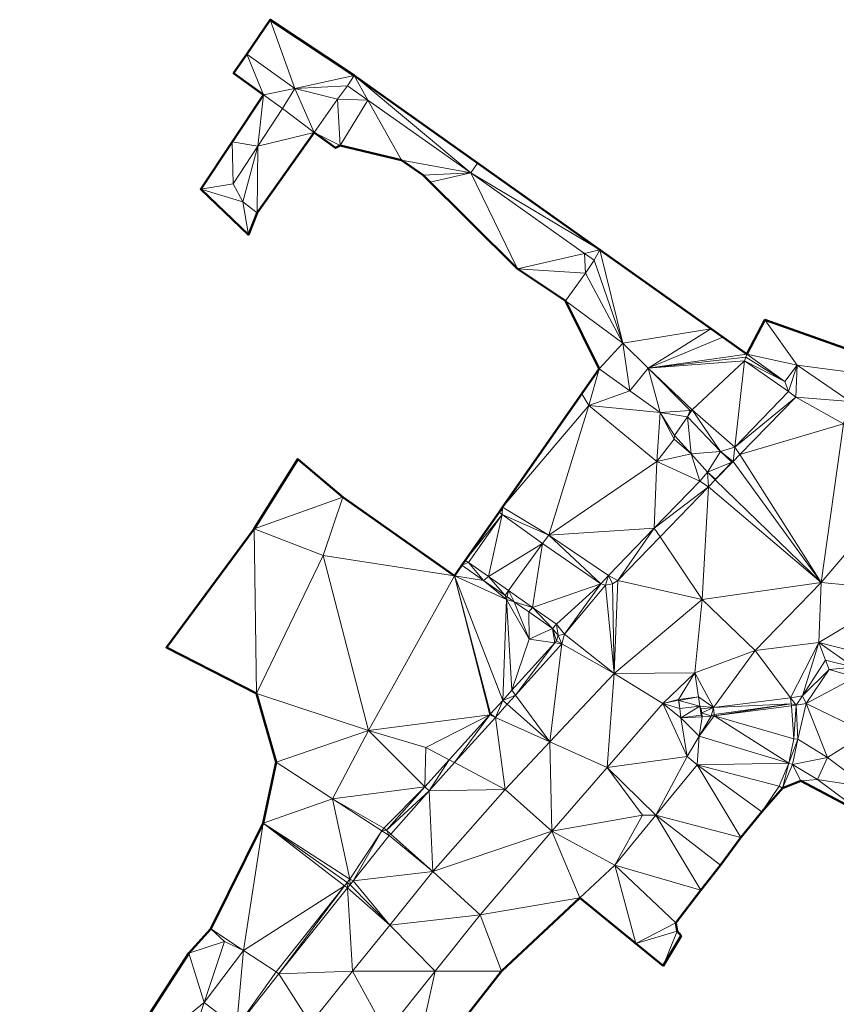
# Model space of a CAD drawing. Header units: metres. Extents: x 3490451 to 6981510, y 5754235 to 11509207.
# Tile 16 of 77: x 3490510 to 3490545, y 5754443 to 5754484. Entities that reach past the tile are written whole.
import ezdxf

# ---------------------------------------------------------------- set-up
doc = ezdxf.new("R2010")
doc.units = ezdxf.units.M
doc.layers.add('Kartierung-05$0$$VERB', color=7, linetype='Continuous', lineweight=18, true_color=0x82563a)

msp = doc.modelspace()

# ---------------------------------------------------------------- linework, layer by layer
at = {"layer": 'Kartierung-05$0$$VERB', "color": 1, "lineweight": 50, "ltscale": 0.02}
for points in [[(3490549.565, 5754468.826), (3490541.748, 5754471.603), (3490540.983, 5754470.146), (3490534.746, 5754474.568), (3490524.321, 5754481.969), (3490520.765, 5754484.335), (3490519.767, 5754482.878), (3490519.207, 5754482.063), (3490520.483, 5754481.153), (3490517.819, 5754477.146), (3490519.838, 5754475.208), (3490520.215, 5754476.147), (3490522.628, 5754479.547), (3490523.532, 5754478.895), (3490523.724, 5754479), (3490526.329, 5754478.379), (3490527.251, 5754477.743), (3490531.254, 5754473.771), (3490533.294, 5754472.407), (3490534.718, 5754469.519), (3490530.615, 5754463.648), (3490530.471, 5754463.443), (3490529.039, 5754461.393), (3490528.896, 5754461.188), (3490528.586, 5754460.745), (3490523.838, 5754464.078), (3490521.932, 5754465.698), (3490520.079, 5754462.731), (3490516.358, 5754457.708), (3490520.175, 5754455.749), (3490521.009, 5754452.832), (3490520.469, 5754450.25), (3490518.25, 5754445.772), (3490517.317, 5754444.735), (3490510.135, 5754433.634)], [(3490526.658, 5754438.963), (3490530.577, 5754443.968), (3490533.901, 5754447.08), (3490537.439, 5754444.201), (3490538.191, 5754445.468), (3490538.03, 5754445.667), (3490537.972, 5754446.015), (3490539.028, 5754447.401), (3490539.87, 5754448.471), (3490540.723, 5754449.639), (3490541.613, 5754450.724), (3490542.494, 5754451.735), (3490543.276, 5754452.039), (3490545.979, 5754450.61), (3490546.745, 5754450.021), (3490546.583, 5754449.466), (3490549.294, 5754447.356), (3490549.748, 5754447.67), (3490549.784, 5754447.677), (3490550.531, 5754447.1), (3490554.428, 5754443.361), (3490551.892, 5754440.126)]]:
    msp.add_lwpolyline(points, dxfattribs=at)
at = {"layer": 'Kartierung-05$0$$VERB'}
for points in [[(3490520.765, 5754484.335, 169.803), (3490519.767, 5754482.878, 169.898), (3490521.804, 5754481.42, 169.955)], [(3490524.321, 5754481.969, 169.732), (3490520.765, 5754484.335, 169.803), (3490521.804, 5754481.42, 169.955)], [(3490520.483, 5754481.153, 169.952), (3490519.207, 5754482.063, 169.897), (3490519.767, 5754482.878, 169.898)], [(3490520.483, 5754481.153, 169.952), (3490519.767, 5754482.878, 169.898), (3490521.804, 5754481.42, 169.955)], [(3490524.321, 5754481.969, 169.732), (3490521.804, 5754481.42, 169.955), (3490524.045, 5754481.531, 169.947)], [(3490524.907, 5754480.922, 169.92), (3490524.321, 5754481.969, 169.732), (3490524.045, 5754481.531, 169.947)], [(3490524.907, 5754480.922, 169.92), (3490529.277, 5754477.832, 169.785), (3490524.321, 5754481.969, 169.732)], [(3490529.277, 5754477.832, 169.785), (3490524.321, 5754481.969, 169.732), (3490529.554, 5754478.254, 169.781)], [(3490521.283, 5754480.57, 169.965), (3490520.483, 5754481.153, 169.952), (3490521.804, 5754481.42, 169.955)], [(3490522.628, 5754479.547, 169.953), (3490521.283, 5754480.57, 169.965), (3490521.804, 5754481.42, 169.955)], [(3490521.804, 5754481.42, 169.955), (3490523.62, 5754480.968, 169.95), (3490524.045, 5754481.531, 169.947)], [(3490522.628, 5754479.547, 169.953), (3490521.804, 5754481.42, 169.955), (3490523.62, 5754480.968, 169.95)], [(3490524.907, 5754480.922, 169.92), (3490523.62, 5754480.968, 169.95), (3490524.045, 5754481.531, 169.947)], [(3490520.236, 5754478.97, 169.989), (3490519.151, 5754479.149, 169.971), (3490520.483, 5754481.153, 169.952)], [(3490520.236, 5754478.97, 169.989), (3490521.283, 5754480.57, 169.965), (3490520.483, 5754481.153, 169.952)], [(3490523.724, 5754479, 169.926), (3490522.628, 5754479.547, 169.953), (3490523.62, 5754480.968, 169.95)], [(3490524.907, 5754480.922, 169.92), (3490523.724, 5754479, 169.926), (3490523.62, 5754480.968, 169.95)], [(3490524.907, 5754480.922, 169.92), (3490526.329, 5754478.379, 169.865), (3490523.724, 5754479, 169.926)], [(3490524.907, 5754480.922, 169.92), (3490529.277, 5754477.832, 169.785), (3490526.329, 5754478.379, 169.865)], [(3490520.236, 5754478.97, 169.989), (3490522.628, 5754479.547, 169.953), (3490521.283, 5754480.57, 169.965)], [(3490520.236, 5754478.97, 169.989), (3490522.628, 5754479.547, 169.953), (3490520.215, 5754476.147, 170.111)], [(3490523.724, 5754479, 169.926), (3490523.532, 5754478.895, 169.935), (3490522.628, 5754479.547, 169.953)], [(3490519.151, 5754479.149, 169.971), (3490519.189, 5754477.37, 170.013), (3490517.819, 5754477.146, 169.99)], [(3490520.236, 5754478.97, 169.989), (3490519.151, 5754479.149, 169.971), (3490519.189, 5754477.37, 170.013)], [(3490520.236, 5754478.97, 169.989), (3490519.189, 5754477.37, 170.013), (3490519.601, 5754476.611, 170.035)], [(3490520.236, 5754478.97, 169.989), (3490519.601, 5754476.611, 170.035), (3490520.215, 5754476.147, 170.111)], [(3490529.277, 5754477.832, 169.785), (3490527.251, 5754477.743, 169.852), (3490526.329, 5754478.379, 169.865)], [(3490529.277, 5754477.832, 169.785), (3490534.746, 5754474.568, 169.248), (3490529.554, 5754478.254, 169.781)], [(3490529.277, 5754477.832, 169.785), (3490527.548, 5754477.448, 170.205), (3490527.251, 5754477.743, 169.852)], [(3490529.277, 5754477.832, 169.785), (3490527.548, 5754477.448, 170.205), (3490531.254, 5754473.771, 169.711)], [(3490534.101, 5754474.421, 169.635), (3490529.277, 5754477.832, 169.785), (3490534.746, 5754474.568, 169.248)], [(3490534.101, 5754474.421, 169.635), (3490529.277, 5754477.832, 169.785), (3490531.254, 5754473.771, 169.711)], [(3490519.189, 5754477.37, 170.013), (3490519.601, 5754476.611, 170.035), (3490517.819, 5754477.146, 169.99)], [(3490519.601, 5754476.611, 170.035), (3490519.838, 5754475.208, 170.142), (3490517.819, 5754477.146, 169.99)], [(3490519.601, 5754476.611, 170.035), (3490520.215, 5754476.147, 170.111), (3490519.838, 5754475.208, 170.142)], [(3490534.101, 5754474.421, 169.635), (3490534.746, 5754474.568, 169.248), (3490534.509, 5754474.132, 169.622)], [(3490534.746, 5754474.568, 169.248), (3490534.509, 5754474.132, 169.622), (3490535.724, 5754470.614, 169.509)], [(3490535.724, 5754470.614, 169.509), (3490539.458, 5754471.227, 169.114), (3490534.746, 5754474.568, 169.248)], [(3490534.101, 5754474.421, 169.635), (3490534.132, 5754473.582, 169.629), (3490531.254, 5754473.771, 169.711)], [(3490534.101, 5754474.421, 169.635), (3490534.509, 5754474.132, 169.622), (3490534.132, 5754473.582, 169.629)], [(3490534.509, 5754474.132, 169.622), (3490534.132, 5754473.582, 169.629), (3490535.724, 5754470.614, 169.509)], [(3490531.254, 5754473.771, 169.711), (3490534.132, 5754473.582, 169.629), (3490533.294, 5754472.407, 169.643)], [(3490534.132, 5754473.582, 169.629), (3490533.294, 5754472.407, 169.643), (3490535.724, 5754470.614, 169.509)], [(3490534.132, 5754473.582, 169.629), (3490533.294, 5754472.407, 169.643), (3490533.294, 5754472.407, 169.643)], [(3490533.294, 5754472.407, 169.643), (3490535.724, 5754470.614, 169.509), (3490534.718, 5754469.519, 169.537)], [(3490533.294, 5754472.407, 169.643), (3490534.718, 5754469.519, 169.537), (3490533.294, 5754472.407, 169.643)], [(3490533.294, 5754472.407, 169.643), (3490533.294, 5754472.407, 169.643), (3490533.294, 5754472.407, 169.643)], [(3490541.748, 5754471.603, 168.872), (3490543.121, 5754469.684, 168.842), (3490540.983, 5754470.146, 168.999)], [(3490541.748, 5754471.603, 168.872), (3490549.565, 5754468.826, 168.645), (3490543.121, 5754469.684, 168.842)], [(3490535.724, 5754470.614, 169.509), (3490536.797, 5754469.548, 169.398), (3490539.458, 5754471.227, 169.114)], [(3490536.797, 5754469.548, 169.398), (3490539.969, 5754470.865, 169.061), (3490539.458, 5754471.227, 169.114)], [(3490536.797, 5754469.548, 169.398), (3490539.969, 5754470.865, 169.061), (3490540.983, 5754470.146, 168.999)], [(3490536.013, 5754468.594, 169.423), (3490535.724, 5754470.614, 169.509), (3490534.718, 5754469.519, 169.537)], [(3490536.013, 5754468.594, 169.423), (3490535.724, 5754470.614, 169.509), (3490536.797, 5754469.548, 169.398)], [(3490536.797, 5754469.548, 169.398), (3490540.946, 5754470.024, 169.071), (3490540.983, 5754470.146, 168.999)], [(3490536.797, 5754469.548, 169.398), (3490540.946, 5754470.024, 169.071), (3490540.887, 5754469.862, 169.238)], [(3490540.946, 5754470.024, 169.071), (3490542.599, 5754468.982, 169.007), (3490540.887, 5754469.862, 169.238)], [(3490540.946, 5754470.024, 169.071), (3490542.599, 5754468.982, 169.007), (3490540.983, 5754470.146, 168.999)], [(3490543.121, 5754469.684, 168.842), (3490542.599, 5754468.982, 169.007), (3490540.983, 5754470.146, 168.999)], [(3490533.977, 5754468.458, 169.705), (3490534.718, 5754469.519, 169.537), (3490534.279, 5754467.961, 169.625)], [(3490536.013, 5754468.594, 169.423), (3490534.718, 5754469.519, 169.537), (3490534.279, 5754467.961, 169.625)], [(3490536.013, 5754468.594, 169.423), (3490536.797, 5754469.548, 169.398), (3490537.309, 5754467.669, 169.31)], [(3490536.797, 5754469.548, 169.398), (3490540.887, 5754469.862, 169.238), (3490538.666, 5754467.787, 169.236)], [(3490536.797, 5754469.548, 169.398), (3490538.582, 5754467.756, 169.236), (3490537.309, 5754467.669, 169.31)], [(3490536.797, 5754469.548, 169.398), (3490538.582, 5754467.756, 169.236), (3490538.666, 5754467.787, 169.236)], [(3490540.887, 5754469.862, 169.238), (3490538.666, 5754467.787, 169.236), (3490540.475, 5754466.204, 169.275)], [(3490540.887, 5754469.862, 169.238), (3490540.475, 5754466.204, 169.275), (3490542.754, 5754468.559, 169.164)], [(3490542.599, 5754468.982, 169.007), (3490540.887, 5754469.862, 169.238), (3490542.754, 5754468.559, 169.164)], [(3490543.121, 5754469.684, 168.842), (3490542.599, 5754468.982, 169.007), (3490542.754, 5754468.559, 169.164)], [(3490543.121, 5754469.684, 168.842), (3490542.754, 5754468.559, 169.164), (3490543.056, 5754468.317, 168.804)], [(3490545.373, 5754468.144, 168.778), (3490543.121, 5754469.684, 168.842), (3490543.056, 5754468.317, 168.804)], [(3490545.373, 5754468.144, 168.778), (3490549.565, 5754468.826, 168.645), (3490543.121, 5754469.684, 168.842)], [(3490533.977, 5754468.458, 169.705), (3490534.279, 5754467.961, 169.625), (3490530.615, 5754463.648, 169.698)], [(3490530.615, 5754463.648, 169.698), (3490530.615, 5754463.648, 169.698), (3490533.977, 5754468.458, 169.705)], [(3490536.013, 5754468.594, 169.423), (3490537.309, 5754467.669, 169.31), (3490534.279, 5754467.961, 169.625)], [(3490540.475, 5754466.204, 169.275), (3490542.754, 5754468.559, 169.164), (3490543.056, 5754468.317, 168.804)], [(3490540.475, 5754466.204, 169.275), (3490543.056, 5754468.317, 168.804), (3490540.686, 5754465.89, 168.953)], [(3490545.085, 5754467.184, 168.808), (3490543.056, 5754468.317, 168.804), (3490540.686, 5754465.89, 168.953)], [(3490545.373, 5754468.144, 168.778), (3490545.085, 5754467.184, 168.808), (3490543.056, 5754468.317, 168.804)], [(3490534.279, 5754467.961, 169.625), (3490530.615, 5754463.648, 169.698), (3490532.577, 5754462.462, 169.518)], [(3490534.279, 5754467.961, 169.625), (3490537.164, 5754465.598, 169.478), (3490532.577, 5754462.462, 169.518)], [(3490537.309, 5754467.669, 169.31), (3490534.279, 5754467.961, 169.625), (3490537.164, 5754465.598, 169.478)], [(3490537.309, 5754467.669, 169.31), (3490537.904, 5754466.541, 169.381), (3490537.164, 5754465.598, 169.478)], [(3490538.582, 5754467.756, 169.236), (3490537.309, 5754467.669, 169.31), (3490538.464, 5754467.482, 169.222)], [(3490537.309, 5754467.669, 169.31), (3490537.917, 5754466.693, 169.221), (3490537.904, 5754466.541, 169.381)], [(3490537.309, 5754467.669, 169.31), (3490538.464, 5754467.482, 169.222), (3490537.917, 5754466.693, 169.221)], [(3490538.618, 5754465.918, 169.162), (3490538.464, 5754467.482, 169.222), (3490537.917, 5754466.693, 169.221)], [(3490538.464, 5754467.482, 169.222), (3490539.869, 5754466.02, 169.1), (3490538.666, 5754467.787, 169.236)], [(3490538.582, 5754467.756, 169.236), (3490538.464, 5754467.482, 169.222), (3490538.666, 5754467.787, 169.236)], [(3490538.618, 5754465.918, 169.162), (3490538.464, 5754467.482, 169.222), (3490539.869, 5754466.02, 169.1)], [(3490539.869, 5754466.02, 169.1), (3490538.666, 5754467.787, 169.236), (3490540.475, 5754466.204, 169.275)], [(3490544.14, 5754460.453, 168.609), (3490545.085, 5754467.184, 168.808), (3490540.686, 5754465.89, 168.953)], [(3490544.14, 5754460.453, 168.609), (3490545.085, 5754467.184, 168.808), (3490548.113, 5754465.105, 168.612)], [(3490538.618, 5754465.918, 169.162), (3490537.917, 5754466.693, 169.221), (3490537.904, 5754466.541, 169.381)], [(3490538.618, 5754465.918, 169.162), (3490537.904, 5754466.541, 169.381), (3490537.164, 5754465.598, 169.478)], [(3490539.869, 5754466.02, 169.1), (3490540.475, 5754466.204, 169.275), (3490540.404, 5754465.593, 169.007)], [(3490540.475, 5754466.204, 169.275), (3490540.686, 5754465.89, 168.953), (3490540.404, 5754465.593, 169.007)], [(3490538.618, 5754465.918, 169.162), (3490537.164, 5754465.598, 169.478), (3490538.987, 5754464.761, 169.291)], [(3490538.618, 5754465.918, 169.162), (3490539.869, 5754466.02, 169.1), (3490539.32, 5754465.144, 169.104)], [(3490538.618, 5754465.918, 169.162), (3490539.32, 5754465.144, 169.104), (3490538.987, 5754464.761, 169.291)], [(3490539.869, 5754466.02, 169.1), (3490540.342, 5754465.567, 169.082), (3490539.32, 5754465.144, 169.104)], [(3490539.869, 5754466.02, 169.1), (3490540.342, 5754465.567, 169.082), (3490540.404, 5754465.593, 169.007)], [(3490544.14, 5754460.453, 168.609), (3490540.686, 5754465.89, 168.953), (3490540.404, 5754465.593, 169.007)], [(3490523.838, 5754464.078, 170.224), (3490521.932, 5754465.698, 170.266), (3490520.079, 5754462.731, 169.979)], [(3490537.05, 5754462.76, 169.353), (3490537.164, 5754465.598, 169.478), (3490532.577, 5754462.462, 169.518)], [(3490537.05, 5754462.76, 169.353), (3490537.164, 5754465.598, 169.478), (3490538.987, 5754464.761, 169.291)], [(3490540.342, 5754465.567, 169.082), (3490539.654, 5754464.849, 169.081), (3490539.32, 5754465.144, 169.104)], [(3490544.14, 5754460.453, 168.609), (3490540.404, 5754465.593, 169.007), (3490539.646, 5754464.813, 169.021)], [(3490540.342, 5754465.567, 169.082), (3490540.404, 5754465.593, 169.007), (3490539.646, 5754464.813, 169.021)], [(3490540.342, 5754465.567, 169.082), (3490539.654, 5754464.849, 169.081), (3490539.646, 5754464.813, 169.021)], [(3490539.32, 5754465.144, 169.104), (3490538.987, 5754464.761, 169.291), (3490539.358, 5754464.521, 169.001)], [(3490539.654, 5754464.849, 169.081), (3490539.32, 5754465.144, 169.104), (3490539.646, 5754464.813, 169.021)], [(3490539.32, 5754465.144, 169.104), (3490539.646, 5754464.813, 169.021), (3490539.358, 5754464.521, 169.001)], [(3490544.14, 5754460.453, 168.609), (3490548.113, 5754465.105, 168.612), (3490547.749, 5754460.123, 168.361)], [(3490537.05, 5754462.76, 169.353), (3490538.987, 5754464.761, 169.291), (3490539.358, 5754464.521, 169.001)], [(3490537.3, 5754462.39, 169.049), (3490537.05, 5754462.76, 169.353), (3490539.358, 5754464.521, 169.001)], [(3490537.3, 5754462.39, 169.049), (3490539.095, 5754459.734, 168.882), (3490539.358, 5754464.521, 169.001)], [(3490544.14, 5754460.453, 168.609), (3490539.095, 5754459.734, 168.882), (3490539.358, 5754464.521, 169.001)], [(3490544.14, 5754460.453, 168.609), (3490539.646, 5754464.813, 169.021), (3490539.358, 5754464.521, 169.001)], [(3490523.838, 5754464.078, 170.224), (3490520.079, 5754462.731, 169.979), (3490523.003, 5754461.611, 169.911)], [(3490523.838, 5754464.078, 170.224), (3490523.003, 5754461.611, 169.911), (3490528.586, 5754460.745, 169.685)], [(3490530.587, 5754463.608, 169.38), (3490530.615, 5754463.648, 169.698), (3490530.606, 5754463.345, 168.07)], [(3490530.615, 5754463.648, 169.698), (3490530.587, 5754463.608, 169.38), (3490530.615, 5754463.648, 169.694)], [(3490530.615, 5754463.648, 169.698), (3490530.606, 5754463.345, 168.07), (3490532.577, 5754462.462, 169.518)], [(3490530.615, 5754463.648, 169.698), (3490530.615, 5754463.648, 169.698), (3490530.615, 5754463.648, 169.698)], [(3490530.615, 5754463.648, 169.698), (3490530.615, 5754463.648, 169.694), (3490530.615, 5754463.648, 169.698)], [(3490529.039, 5754461.393, 168.078), (3490529.289, 5754461.75, 168.077), (3490530.471, 5754463.443, 168.07)], [(3490530.606, 5754463.345, 168.07), (3490529.039, 5754461.393, 168.078), (3490530.471, 5754463.443, 168.07)], [(3490529.039, 5754461.393, 168.078), (3490529.171, 5754461.301, 168.078), (3490530.606, 5754463.345, 168.07)], [(3490530.022, 5754460.709, 168.269), (3490529.171, 5754461.301, 168.078), (3490530.606, 5754463.345, 168.07)], [(3490530.022, 5754460.709, 168.269), (3490530.606, 5754463.345, 168.07), (3490532.313, 5754462.107, 168.464)], [(3490530.606, 5754463.345, 168.07), (3490530.471, 5754463.443, 168.07), (3490530.587, 5754463.608, 169.38)], [(3490530.606, 5754463.345, 168.07), (3490532.577, 5754462.462, 169.518), (3490532.313, 5754462.107, 168.464)], [(3490520.079, 5754462.731, 169.979), (3490520.175, 5754455.749, 169.877), (3490516.358, 5754457.708, 169.938)], [(3490520.079, 5754462.731, 169.979), (3490523.003, 5754461.611, 169.911), (3490520.175, 5754455.749, 169.877)], [(3490532.577, 5754462.462, 169.518), (3490534.784, 5754460.405, 169.018), (3490532.313, 5754462.107, 168.464)], [(3490537.05, 5754462.76, 169.353), (3490532.577, 5754462.462, 169.518), (3490535.113, 5754460.758, 169.415)], [(3490532.577, 5754462.462, 169.518), (3490535.113, 5754460.758, 169.415), (3490534.784, 5754460.405, 169.018)], [(3490537.05, 5754462.76, 169.353), (3490535.113, 5754460.758, 169.415), (3490535.515, 5754460.542, 169.091)], [(3490537.3, 5754462.39, 169.049), (3490537.05, 5754462.76, 169.353), (3490535.515, 5754460.542, 169.091)], [(3490537.3, 5754462.39, 169.049), (3490539.095, 5754459.734, 168.882), (3490535.515, 5754460.542, 169.091)], [(3490530.022, 5754460.709, 168.269), (3490532.313, 5754462.107, 168.464), (3490530.873, 5754460.118, 168.461)], [(3490531.89, 5754459.404, 168.685), (3490532.313, 5754462.107, 168.464), (3490530.873, 5754460.118, 168.461)], [(3490531.89, 5754459.404, 168.685), (3490534.784, 5754460.405, 169.018), (3490532.313, 5754462.107, 168.464)], [(3490523.003, 5754461.611, 169.911), (3490520.175, 5754455.749, 169.877), (3490524.933, 5754454.179, 169.733)], [(3490523.003, 5754461.611, 169.911), (3490528.586, 5754460.745, 169.685), (3490524.933, 5754454.179, 169.733)], [(3490529.039, 5754461.393, 168.078), (3490529.289, 5754461.75, 168.077), (3490529.039, 5754461.393, 168.078)], [(3490529.812, 5754460.55, 168.839), (3490528.896, 5754461.188, 168.07), (3490528.586, 5754460.745, 169.685)], [(3490528.586, 5754460.745, 169.685), (3490528.896, 5754461.188, 168.07), (3490528.896, 5754461.188, 168.071)], [(3490529.039, 5754461.393, 168.078), (3490528.896, 5754461.188, 168.07), (3490529.171, 5754461.301, 168.078)], [(3490529.039, 5754461.393, 168.078), (3490528.896, 5754461.188, 168.07), (3490529.039, 5754461.393, 168.078)], [(3490528.896, 5754461.188, 168.07), (3490528.896, 5754461.188, 168.07), (3490529.039, 5754461.393, 168.078)], [(3490529.812, 5754460.55, 168.839), (3490528.896, 5754461.188, 168.07), (3490529.171, 5754461.301, 168.078)], [(3490528.896, 5754461.188, 168.07), (3490528.896, 5754461.188, 168.07), (3490528.896, 5754461.188, 168.071)], [(3490529.039, 5754461.393, 168.078), (3490529.039, 5754461.393, 168.078), (3490529.039, 5754461.393, 168.078)], [(3490530.022, 5754460.709, 168.269), (3490529.812, 5754460.55, 168.839), (3490529.171, 5754461.301, 168.078)], [(3490530.076, 5754454.843, 169.569), (3490528.586, 5754460.745, 169.685), (3490524.933, 5754454.179, 169.733)], [(3490530.629, 5754455.455, 169.559), (3490530.79, 5754459.742, 169.599), (3490528.586, 5754460.745, 169.685)], [(3490529.812, 5754460.55, 168.839), (3490530.79, 5754459.742, 169.599), (3490528.586, 5754460.745, 169.685)], [(3490530.629, 5754455.455, 169.559), (3490530.114, 5754454.885, 169.568), (3490528.586, 5754460.745, 169.685)], [(3490530.076, 5754454.843, 169.569), (3490530.114, 5754454.885, 169.568), (3490528.586, 5754460.745, 169.685)], [(3490530.022, 5754460.709, 168.269), (3490529.812, 5754460.55, 168.839), (3490530.729, 5754459.913, 169.609)], [(3490530.022, 5754460.709, 168.269), (3490530.729, 5754459.913, 169.609), (3490530.873, 5754460.118, 168.461)], [(3490535.113, 5754460.758, 169.415), (3490534.985, 5754460.343, 169.046), (3490534.784, 5754460.405, 169.018)], [(3490535.113, 5754460.758, 169.415), (3490535.29, 5754460.4, 169.091), (3490534.985, 5754460.343, 169.046)], [(3490535.113, 5754460.758, 169.415), (3490535.515, 5754460.542, 169.091), (3490535.29, 5754460.4, 169.091)], [(3490529.812, 5754460.55, 168.839), (3490530.79, 5754459.742, 169.599), (3490530.729, 5754459.913, 169.609)], [(3490531.89, 5754459.404, 168.685), (3490534.784, 5754460.405, 169.018), (3490532.906, 5754458.689, 168.908)], [(3490534.784, 5754460.405, 169.018), (3490532.906, 5754458.689, 168.908), (3490533.253, 5754458.265, 169.036)], [(3490534.985, 5754460.343, 169.046), (3490534.784, 5754460.405, 169.018), (3490533.253, 5754458.265, 169.036)], [(3490535.352, 5754456.595, 169.072), (3490534.985, 5754460.343, 169.046), (3490533.253, 5754458.265, 169.036)], [(3490535.352, 5754456.595, 169.072), (3490535.29, 5754460.4, 169.091), (3490534.985, 5754460.343, 169.046)], [(3490535.352, 5754456.595, 169.072), (3490535.515, 5754460.542, 169.091), (3490535.29, 5754460.4, 169.091)], [(3490539.095, 5754459.734, 168.882), (3490535.352, 5754456.595, 169.072), (3490535.515, 5754460.542, 169.091)], [(3490544.14, 5754460.453, 168.609), (3490539.095, 5754459.734, 168.882), (3490541.341, 5754457.577, 168.842)], [(3490544.14, 5754460.453, 168.609), (3490541.341, 5754457.577, 168.842), (3490544.032, 5754457.916, 168.632)], [(3490544.14, 5754460.453, 168.609), (3490544.032, 5754457.916, 168.632), (3490547.749, 5754460.123, 168.361)], [(3490530.814, 5754459.853, 169.605), (3490530.729, 5754459.913, 169.609), (3490530.873, 5754460.118, 168.461)], [(3490530.814, 5754459.853, 169.605), (3490530.79, 5754459.742, 169.599), (3490530.729, 5754459.913, 169.609)], [(3490531.114, 5754459.642, 169.592), (3490530.814, 5754459.853, 169.605), (3490530.873, 5754460.118, 168.461)], [(3490531.114, 5754459.642, 169.592), (3490531.89, 5754459.404, 168.685), (3490530.873, 5754460.118, 168.461)], [(3490544.032, 5754457.916, 168.632), (3490546.981, 5754457.158, 168.422), (3490547.749, 5754460.123, 168.361)], [(3490531.019, 5754455.888, 169.552), (3490530.629, 5754455.455, 169.559), (3490530.79, 5754459.742, 169.599)], [(3490531.114, 5754459.642, 169.592), (3490530.814, 5754459.853, 169.605), (3490530.79, 5754459.742, 169.599)], [(3490531.114, 5754459.642, 169.592), (3490530.79, 5754459.742, 169.599), (3490531.751, 5754458.052, 169.454)], [(3490531.019, 5754455.888, 169.552), (3490530.79, 5754459.742, 169.599), (3490531.751, 5754458.052, 169.454)], [(3490531.114, 5754459.642, 169.592), (3490531.89, 5754459.404, 168.685), (3490531.732, 5754459.208, 169.564)], [(3490531.114, 5754459.642, 169.592), (3490531.732, 5754459.208, 169.564), (3490531.751, 5754458.052, 169.454)], [(3490539.095, 5754459.734, 168.882), (3490535.352, 5754456.595, 169.072), (3490538.784, 5754456.633, 168.963)], [(3490539.095, 5754459.734, 168.882), (3490538.784, 5754456.633, 168.963), (3490541.341, 5754457.577, 168.842)], [(3490531.89, 5754459.404, 168.685), (3490531.732, 5754459.208, 169.564), (3490532.734, 5754458.504, 169.519)], [(3490531.732, 5754459.208, 169.564), (3490531.751, 5754458.052, 169.454), (3490532.734, 5754458.504, 169.519)], [(3490531.89, 5754459.404, 168.685), (3490532.734, 5754458.504, 169.519), (3490532.906, 5754458.689, 168.908)], [(3490532.976, 5754458.209, 169.519), (3490532.734, 5754458.504, 169.519), (3490532.906, 5754458.689, 168.908)], [(3490532.976, 5754458.209, 169.519), (3490532.906, 5754458.689, 168.908), (3490533.253, 5754458.265, 169.036)], [(3490532.835, 5754457.902, 169.52), (3490531.751, 5754458.052, 169.454), (3490532.734, 5754458.504, 169.519)], [(3490532.835, 5754457.902, 169.52), (3490532.91, 5754457.985, 169.519), (3490532.734, 5754458.504, 169.519)], [(3490532.976, 5754458.209, 169.519), (3490532.91, 5754457.985, 169.519), (3490532.734, 5754458.504, 169.519)], [(3490532.976, 5754458.209, 169.519), (3490532.91, 5754457.985, 169.519), (3490533.134, 5754457.86, 169.151)], [(3490532.976, 5754458.209, 169.519), (3490533.253, 5754458.265, 169.036), (3490533.134, 5754457.86, 169.151)], [(3490535.352, 5754456.595, 169.072), (3490533.253, 5754458.265, 169.036), (3490533.134, 5754457.86, 169.151)], [(3490531.019, 5754455.888, 169.552), (3490532.835, 5754457.902, 169.52), (3490531.751, 5754458.052, 169.454)], [(3490531.171, 5754455.683, 169.247), (3490531.019, 5754455.888, 169.552), (3490532.835, 5754457.902, 169.52)], [(3490531.171, 5754455.683, 169.247), (3490532.835, 5754457.902, 169.52), (3490533.134, 5754457.86, 169.151)], [(3490531.171, 5754455.683, 169.247), (3490532.63, 5754453.704, 169.181), (3490533.134, 5754457.86, 169.151)], [(3490532.63, 5754453.704, 169.181), (3490535.352, 5754456.595, 169.072), (3490533.134, 5754457.86, 169.151)], [(3490532.835, 5754457.902, 169.52), (3490532.91, 5754457.985, 169.519), (3490533.134, 5754457.86, 169.151)], [(3490541.341, 5754457.577, 168.842), (3490544.032, 5754457.916, 168.632), (3490542.832, 5754455.565, 168.969)], [(3490544.032, 5754457.916, 168.632), (3490542.832, 5754455.565, 168.969), (3490543.347, 5754455.648, 168.915)], [(3490544.327, 5754457.163, 168.661), (3490544.032, 5754457.916, 168.632), (3490543.347, 5754455.648, 168.915)], [(3490545.526, 5754456.863, 168.58), (3490544.032, 5754457.916, 168.632), (3490546.981, 5754457.158, 168.422)], [(3490545.526, 5754456.863, 168.58), (3490544.327, 5754457.163, 168.661), (3490544.032, 5754457.916, 168.632)], [(3490538.784, 5754456.633, 168.963), (3490541.341, 5754457.577, 168.842), (3490539.565, 5754455.154, 168.975)], [(3490541.341, 5754457.577, 168.842), (3490539.565, 5754455.154, 168.975), (3490542.832, 5754455.565, 168.969)], [(3490544.327, 5754457.163, 168.661), (3490544.473, 5754456.769, 168.884), (3490543.347, 5754455.648, 168.915)], [(3490545.526, 5754456.863, 168.58), (3490544.327, 5754457.163, 168.661), (3490544.473, 5754456.769, 168.884)], [(3490532.63, 5754453.704, 169.181), (3490535.059, 5754452.617, 169.091), (3490535.352, 5754456.595, 169.072)], [(3490535.059, 5754452.617, 169.091), (3490535.352, 5754456.595, 169.072), (3490537.414, 5754455.326, 168.979)], [(3490535.352, 5754456.595, 169.072), (3490537.414, 5754455.326, 168.979), (3490538.784, 5754456.633, 168.963)], [(3490537.414, 5754455.326, 168.979), (3490538.088, 5754455.494, 168.999), (3490538.784, 5754456.633, 168.963)], [(3490538.088, 5754455.494, 168.999), (3490538.937, 5754455.606, 168.988), (3490538.784, 5754456.633, 168.963)], [(3490538.937, 5754455.606, 168.988), (3490538.784, 5754456.633, 168.963), (3490539.565, 5754455.154, 168.975)], [(3490544.473, 5754456.769, 168.884), (3490543.496, 5754455.326, 169), (3490543.347, 5754455.648, 168.915)], [(3490545.6, 5754456.436, 168.842), (3490544.473, 5754456.769, 168.884), (3490543.496, 5754455.326, 169)], [(3490545.6, 5754456.436, 168.842), (3490545.526, 5754456.863, 168.58), (3490544.473, 5754456.769, 168.884)], [(3490545.6, 5754456.436, 168.842), (3490543.496, 5754455.326, 169), (3490546.059, 5754454.084, 168.871)], [(3490521.009, 5754452.832, 169.965), (3490520.175, 5754455.749, 169.877), (3490524.933, 5754454.179, 169.733)], [(3490531.171, 5754455.683, 169.247), (3490531.019, 5754455.888, 169.552), (3490530.629, 5754455.455, 169.559)], [(3490530.629, 5754455.455, 169.559), (3490530.319, 5754454.738, 169.288), (3490530.114, 5754454.885, 169.568)], [(3490530.817, 5754455.291, 169.264), (3490530.629, 5754455.455, 169.559), (3490530.319, 5754454.738, 169.288)], [(3490530.817, 5754455.291, 169.264), (3490532.63, 5754453.704, 169.181), (3490530.319, 5754454.738, 169.288)], [(3490531.171, 5754455.683, 169.247), (3490530.817, 5754455.291, 169.264), (3490530.629, 5754455.455, 169.559)], [(3490531.171, 5754455.683, 169.247), (3490530.817, 5754455.291, 169.264), (3490532.63, 5754453.704, 169.181)], [(3490535.059, 5754452.617, 169.091), (3490538.448, 5754453.078, 169.106), (3490537.414, 5754455.326, 168.979)], [(3490537.414, 5754455.326, 168.979), (3490538.081, 5754455.461, 168.997), (3490538.088, 5754455.494, 168.999)], [(3490538.139, 5754455.107, 169.01), (3490537.414, 5754455.326, 168.979), (3490538.081, 5754455.461, 168.997)], [(3490538.19, 5754454.721, 169.021), (3490538.448, 5754453.078, 169.106), (3490537.414, 5754455.326, 168.979)], [(3490538.139, 5754455.107, 169.01), (3490538.19, 5754454.721, 169.021), (3490537.414, 5754455.326, 168.979)], [(3490538.093, 5754455.458, 169), (3490538.081, 5754455.461, 168.997), (3490538.088, 5754455.494, 168.999)], [(3490538.093, 5754455.458, 169), (3490538.139, 5754455.107, 169.01), (3490538.081, 5754455.461, 168.997)], [(3490538.093, 5754455.458, 169), (3490538.088, 5754455.494, 168.999), (3490538.937, 5754455.606, 168.988)], [(3490538.093, 5754455.458, 169), (3490538.988, 5754455.219, 169.005), (3490538.937, 5754455.606, 168.988)], [(3490538.093, 5754455.458, 169), (3490538.139, 5754455.107, 169.01), (3490538.988, 5754455.219, 169.005)], [(3490538.988, 5754455.219, 169.005), (3490538.937, 5754455.606, 168.988), (3490539.565, 5754455.154, 168.975)], [(3490539.565, 5754455.154, 168.975), (3490542.86, 5754455.308, 168.978), (3490542.832, 5754455.565, 168.969)], [(3490539.593, 5754454.857, 169.013), (3490539.565, 5754455.154, 168.975), (3490542.86, 5754455.308, 168.978)], [(3490539.598, 5754454.806, 169.021), (3490539.593, 5754454.857, 169.013), (3490542.86, 5754455.308, 168.978)], [(3490539.598, 5754454.806, 169.021), (3490542.876, 5754455.226, 168.974), (3490542.86, 5754455.308, 168.978)], [(3490543.075, 5754455.258, 168.993), (3490542.832, 5754455.565, 168.969), (3490543.347, 5754455.648, 168.915)], [(3490543.075, 5754455.258, 168.993), (3490542.86, 5754455.308, 168.978), (3490542.832, 5754455.565, 168.969)], [(3490543.075, 5754455.258, 168.993), (3490542.876, 5754455.226, 168.974), (3490542.86, 5754455.308, 168.978)], [(3490543.496, 5754455.326, 169), (3490543.075, 5754455.258, 168.993), (3490543.347, 5754455.648, 168.915)], [(3490543.496, 5754455.326, 169), (3490543.143, 5754453.812, 169.081), (3490543.075, 5754455.258, 168.993)], [(3490544.406, 5754453.028, 169.104), (3490543.496, 5754455.326, 169), (3490543.143, 5754453.812, 169.081)], [(3490544.406, 5754453.028, 169.104), (3490543.496, 5754455.326, 169), (3490546.059, 5754454.084, 168.871)], [(3490530.076, 5754454.843, 169.569), (3490530.319, 5754454.738, 169.288), (3490530.114, 5754454.885, 169.568)], [(3490538.139, 5754455.107, 169.01), (3490538.988, 5754455.219, 169.005), (3490538.19, 5754454.721, 169.021)], [(3490538.988, 5754455.219, 169.005), (3490538.19, 5754454.721, 169.021), (3490539.039, 5754454.833, 169.021)], [(3490538.988, 5754455.219, 169.005), (3490539.067, 5754454.932, 168.999), (3490539.051, 5754455.106, 168.977)], [(3490538.988, 5754455.219, 169.005), (3490539.067, 5754454.932, 168.999), (3490539.039, 5754454.833, 169.021)], [(3490538.988, 5754455.219, 169.005), (3490539.051, 5754455.106, 168.977), (3490539.565, 5754455.154, 168.975)], [(3490539.067, 5754454.932, 168.999), (3490539.039, 5754454.833, 169.021), (3490539.084, 5754454.758, 169.021)], [(3490539.067, 5754454.932, 168.999), (3490539.051, 5754455.106, 168.977), (3490539.565, 5754455.154, 168.975)], [(3490539.067, 5754454.932, 168.999), (3490539.477, 5754454.794, 169.029), (3490539.565, 5754455.154, 168.975)], [(3490539.067, 5754454.932, 168.999), (3490539.084, 5754454.758, 169.021), (3490539.477, 5754454.794, 169.029)], [(3490539.477, 5754454.794, 169.029), (3490539.593, 5754454.857, 169.013), (3490539.565, 5754455.154, 168.975)], [(3490539.598, 5754454.806, 169.021), (3490539.477, 5754454.794, 169.029), (3490539.593, 5754454.857, 169.013)], [(3490539.598, 5754454.806, 169.021), (3490542.984, 5754453.833, 169.003), (3490542.876, 5754455.226, 168.974)], [(3490543.075, 5754455.258, 168.993), (3490542.984, 5754453.833, 169.003), (3490542.876, 5754455.226, 168.974)], [(3490543.143, 5754453.812, 169.081), (3490543.075, 5754455.258, 168.993), (3490542.984, 5754453.833, 169.003)], [(3490530.076, 5754454.843, 169.569), (3490527.37, 5754453.464, 169.616), (3490524.933, 5754454.179, 169.733)], [(3490528.359, 5754452.938, 169.599), (3490530.076, 5754454.843, 169.569), (3490527.37, 5754453.464, 169.616)], [(3490528.359, 5754452.938, 169.599), (3490530.076, 5754454.843, 169.569), (3490528.587, 5754452.817, 169.372)], [(3490530.076, 5754454.843, 169.569), (3490528.587, 5754452.817, 169.372), (3490530.319, 5754454.738, 169.288)], [(3490528.587, 5754452.817, 169.372), (3490530.319, 5754454.738, 169.288), (3490530.725, 5754451.681, 169.258)], [(3490532.63, 5754453.704, 169.181), (3490530.319, 5754454.738, 169.288), (3490530.725, 5754451.681, 169.258)], [(3490538.19, 5754454.721, 169.021), (3490539.039, 5754454.833, 169.021), (3490539.084, 5754454.758, 169.021)], [(3490538.962, 5754453.936, 169.067), (3490538.19, 5754454.721, 169.021), (3490539.084, 5754454.758, 169.021)], [(3490538.962, 5754453.936, 169.067), (3490538.19, 5754454.721, 169.021), (3490538.448, 5754453.078, 169.106)], [(3490538.962, 5754453.936, 169.067), (3490539.598, 5754454.806, 169.021), (3490539.477, 5754454.794, 169.029)], [(3490538.962, 5754453.936, 169.067), (3490539.598, 5754454.806, 169.021), (3490542.77, 5754452.791, 169.041)], [(3490538.962, 5754453.936, 169.067), (3490539.084, 5754454.758, 169.021), (3490539.477, 5754454.794, 169.029)], [(3490539.598, 5754454.806, 169.021), (3490542.77, 5754452.791, 169.041), (3490542.984, 5754453.833, 169.003)], [(3490523.408, 5754451.281, 169.731), (3490521.009, 5754452.832, 169.965), (3490524.933, 5754454.179, 169.733)], [(3490523.408, 5754451.281, 169.731), (3490527.318, 5754451.784, 169.617), (3490524.933, 5754454.179, 169.733)], [(3490527.37, 5754453.464, 169.616), (3490527.318, 5754451.784, 169.617), (3490524.933, 5754454.179, 169.733)], [(3490546.084, 5754451.772, 169.056), (3490544.406, 5754453.028, 169.104), (3490546.059, 5754454.084, 168.871)], [(3490532.63, 5754453.704, 169.181), (3490530.725, 5754451.681, 169.258), (3490532.705, 5754449.908, 169.204)], [(3490532.63, 5754453.704, 169.181), (3490535.059, 5754452.617, 169.091), (3490532.705, 5754449.908, 169.204)], [(3490538.962, 5754453.936, 169.067), (3490538.87, 5754452.726, 169.12), (3490538.448, 5754453.078, 169.106)], [(3490538.962, 5754453.936, 169.067), (3490538.87, 5754452.726, 169.12), (3490542.77, 5754452.791, 169.041)], [(3490542.77, 5754452.791, 169.041), (3490543.143, 5754453.812, 169.081), (3490542.984, 5754453.833, 169.003)], [(3490542.923, 5754452.743, 169.118), (3490542.77, 5754452.791, 169.041), (3490543.143, 5754453.812, 169.081)], [(3490544.406, 5754453.028, 169.104), (3490542.923, 5754452.743, 169.118), (3490543.143, 5754453.812, 169.081)], [(3490528.359, 5754452.938, 169.599), (3490527.37, 5754453.464, 169.616), (3490527.318, 5754451.784, 169.617)], [(3490523.408, 5754451.281, 169.731), (3490520.469, 5754450.25, 169.931), (3490521.009, 5754452.832, 169.965)], [(3490528.359, 5754452.938, 169.599), (3490527.318, 5754451.784, 169.617), (3490527.504, 5754451.617, 169.425)], [(3490528.359, 5754452.938, 169.599), (3490528.587, 5754452.817, 169.372), (3490527.504, 5754451.617, 169.425)], [(3490528.587, 5754452.817, 169.372), (3490530.725, 5754451.681, 169.258), (3490527.504, 5754451.617, 169.425)], [(3490535.059, 5754452.617, 169.091), (3490537.124, 5754450.593, 169.181), (3490538.448, 5754453.078, 169.106)], [(3490537.124, 5754450.593, 169.181), (3490538.87, 5754452.726, 169.12), (3490538.448, 5754453.078, 169.106)], [(3490538.87, 5754452.726, 169.12), (3490542.353, 5754451.812, 169.082), (3490542.77, 5754452.791, 169.041)], [(3490542.353, 5754451.812, 169.082), (3490542.77, 5754452.791, 169.041), (3490542.494, 5754451.735, 169.125)], [(3490542.923, 5754452.743, 169.118), (3490542.77, 5754452.791, 169.041), (3490542.494, 5754451.735, 169.125)], [(3490544.406, 5754453.028, 169.104), (3490542.923, 5754452.743, 169.118), (3490543.984, 5754452.101, 169.078)], [(3490546.084, 5754451.772, 169.056), (3490544.406, 5754453.028, 169.104), (3490543.984, 5754452.101, 169.078)], [(3490535.059, 5754452.617, 169.091), (3490532.705, 5754449.908, 169.204), (3490536.563, 5754450.584, 169.201)], [(3490535.059, 5754452.617, 169.091), (3490537.124, 5754450.593, 169.181), (3490536.563, 5754450.584, 169.201)], [(3490537.124, 5754450.593, 169.181), (3490538.87, 5754452.726, 169.12), (3490540.723, 5754449.639, 169.184)], [(3490538.87, 5754452.726, 169.12), (3490541.613, 5754450.724, 169.126), (3490542.353, 5754451.812, 169.082)], [(3490538.87, 5754452.726, 169.12), (3490540.723, 5754449.639, 169.184), (3490541.613, 5754450.724, 169.126)], [(3490542.923, 5754452.743, 169.118), (3490543.276, 5754452.039, 169.085), (3490542.494, 5754451.735, 169.125)], [(3490542.923, 5754452.743, 169.118), (3490543.984, 5754452.101, 169.078), (3490543.276, 5754452.039, 169.085)], [(3490542.494, 5754451.735, 169.125), (3490543.276, 5754452.039, 169.085), (3490542.494, 5754451.735, 169.125)], [(3490545.979, 5754450.61, 169.047), (3490543.984, 5754452.101, 169.078), (3490543.276, 5754452.039, 169.085)], [(3490546.084, 5754451.772, 169.056), (3490545.979, 5754450.61, 169.047), (3490543.984, 5754452.101, 169.078)], [(3490523.408, 5754451.281, 169.731), (3490525.577, 5754450.033, 169.593), (3490527.318, 5754451.784, 169.617)], [(3490525.577, 5754450.033, 169.593), (3490525.695, 5754449.951, 169.635), (3490527.318, 5754451.784, 169.617)], [(3490525.695, 5754449.951, 169.635), (3490527.318, 5754451.784, 169.617), (3490527.504, 5754451.617, 169.425)], [(3490525.695, 5754449.951, 169.635), (3490527.504, 5754451.617, 169.425), (3490525.882, 5754449.785, 169.466)], [(3490527.665, 5754448.203, 169.375), (3490527.504, 5754451.617, 169.425), (3490525.882, 5754449.785, 169.466)], [(3490530.725, 5754451.681, 169.258), (3490527.665, 5754448.203, 169.375), (3490527.504, 5754451.617, 169.425)], [(3490530.725, 5754451.681, 169.258), (3490527.665, 5754448.203, 169.375), (3490532.705, 5754449.908, 169.204)], [(3490541.613, 5754450.724, 169.126), (3490542.353, 5754451.812, 169.082), (3490542.494, 5754451.735, 169.125)], [(3490541.613, 5754450.724, 169.126), (3490542.494, 5754451.735, 169.125), (3490542.494, 5754451.735, 169.125)], [(3490523.408, 5754451.281, 169.731), (3490520.469, 5754450.25, 169.931), (3490524.142, 5754447.874, 169.5)], [(3490525.505, 5754449.925, 169.526), (3490523.408, 5754451.281, 169.731), (3490524.142, 5754447.874, 169.5)], [(3490525.505, 5754449.925, 169.526), (3490523.408, 5754451.281, 169.731), (3490525.577, 5754450.033, 169.593)], [(3490535.379, 5754448.461, 169.242), (3490532.705, 5754449.908, 169.204), (3490536.563, 5754450.584, 169.201)], [(3490537.124, 5754450.593, 169.181), (3490535.379, 5754448.461, 169.242), (3490539.028, 5754447.401, 169.25)], [(3490537.124, 5754450.593, 169.181), (3490535.379, 5754448.461, 169.242), (3490536.563, 5754450.584, 169.201)], [(3490537.124, 5754450.593, 169.181), (3490539.028, 5754447.401, 169.25), (3490539.87, 5754448.471, 169.214)], [(3490537.124, 5754450.593, 169.181), (3490539.87, 5754448.471, 169.214), (3490540.723, 5754449.639, 169.184)], [(3490519.635, 5754444.854, 169.79), (3490520.469, 5754450.25, 169.931), (3490518.25, 5754445.772, 169.955)], [(3490523.92, 5754447.594, 169.509), (3490519.635, 5754444.854, 169.79), (3490520.469, 5754450.25, 169.931)], [(3490523.92, 5754447.594, 169.509), (3490524.025, 5754447.727, 169.505), (3490520.469, 5754450.25, 169.931)], [(3490524.025, 5754447.727, 169.505), (3490520.469, 5754450.25, 169.931), (3490524.142, 5754447.874, 169.5)], [(3490525.505, 5754449.925, 169.526), (3490524.142, 5754447.874, 169.5), (3490524.28, 5754447.803, 169.489)], [(3490525.505, 5754449.925, 169.526), (3490524.28, 5754447.803, 169.489), (3490525.808, 5754449.729, 169.496)], [(3490525.505, 5754449.925, 169.526), (3490525.577, 5754450.033, 169.593), (3490525.695, 5754449.951, 169.635)], [(3490525.505, 5754449.925, 169.526), (3490525.808, 5754449.729, 169.496), (3490525.695, 5754449.951, 169.635)], [(3490525.808, 5754449.729, 169.496), (3490525.695, 5754449.951, 169.635), (3490525.882, 5754449.785, 169.466)], [(3490527.665, 5754448.203, 169.375), (3490529.671, 5754446.358, 169.302), (3490532.705, 5754449.908, 169.204)], [(3490533.901, 5754447.08, 169.218), (3490529.671, 5754446.358, 169.302), (3490532.705, 5754449.908, 169.204)], [(3490533.901, 5754447.08, 169.218), (3490535.379, 5754448.461, 169.242), (3490532.705, 5754449.908, 169.204)], [(3490524.28, 5754447.803, 169.489), (3490525.808, 5754449.729, 169.496), (3490527.665, 5754448.203, 169.375)], [(3490525.808, 5754449.729, 169.496), (3490527.665, 5754448.203, 169.375), (3490525.882, 5754449.785, 169.466)], [(3490525.832, 5754445.927, 169.433), (3490524.28, 5754447.803, 169.489), (3490527.665, 5754448.203, 169.375)], [(3490525.832, 5754445.927, 169.433), (3490527.665, 5754448.203, 169.375), (3490529.671, 5754446.358, 169.302)], [(3490536.28, 5754445.144, 169.281), (3490533.901, 5754447.08, 169.218), (3490535.379, 5754448.461, 169.242)], [(3490535.379, 5754448.461, 169.242), (3490537.972, 5754446.015, 169.284), (3490539.028, 5754447.401, 169.25)], [(3490536.28, 5754445.144, 169.281), (3490535.379, 5754448.461, 169.242), (3490537.972, 5754446.015, 169.284)], [(3490524.025, 5754447.727, 169.505), (3490524.149, 5754447.639, 169.494), (3490524.142, 5754447.874, 169.5)], [(3490524.149, 5754447.639, 169.494), (3490524.142, 5754447.874, 169.5), (3490524.28, 5754447.803, 169.489)], [(3490525.832, 5754445.927, 169.433), (3490524.149, 5754447.639, 169.494), (3490524.28, 5754447.803, 169.489)], [(3490523.92, 5754447.594, 169.509), (3490519.635, 5754444.854, 169.79), (3490521.021, 5754443.936, 169.624)], [(3490523.92, 5754447.594, 169.509), (3490521.021, 5754443.936, 169.624), (3490521.13, 5754443.862, 169.621)], [(3490523.92, 5754447.594, 169.509), (3490524.039, 5754447.502, 169.499), (3490521.13, 5754443.862, 169.621)], [(3490524.039, 5754447.502, 169.499), (3490524.257, 5754443.971, 169.482), (3490521.13, 5754443.862, 169.621)], [(3490523.92, 5754447.594, 169.509), (3490524.039, 5754447.502, 169.499), (3490524.025, 5754447.727, 169.505)], [(3490524.039, 5754447.502, 169.499), (3490524.025, 5754447.727, 169.505), (3490524.149, 5754447.639, 169.494)], [(3490524.039, 5754447.502, 169.499), (3490525.832, 5754445.927, 169.433), (3490524.149, 5754447.639, 169.494)], [(3490524.039, 5754447.502, 169.499), (3490525.832, 5754445.927, 169.433), (3490524.257, 5754443.971, 169.482)], [(3490533.901, 5754447.08, 169.218), (3490529.671, 5754446.358, 169.302), (3490530.577, 5754443.968, 169.426)], [(3490525.832, 5754445.927, 169.433), (3490527.757, 5754443.969, 169.373), (3490529.671, 5754446.358, 169.302)], [(3490527.757, 5754443.969, 169.373), (3490529.671, 5754446.358, 169.302), (3490530.577, 5754443.968, 169.426)], [(3490517.317, 5754444.735, 170.129), (3490518.82, 5754445.234, 169.788), (3490518.25, 5754445.772, 169.955)], [(3490519.635, 5754444.854, 169.79), (3490518.82, 5754445.234, 169.788), (3490518.25, 5754445.772, 169.955)], [(3490525.832, 5754445.927, 169.433), (3490527.757, 5754443.969, 169.373), (3490524.257, 5754443.971, 169.482)], [(3490536.28, 5754445.144, 169.281), (3490538.03, 5754445.667, 169.299), (3490537.972, 5754446.015, 169.284)], [(3490537.439, 5754444.201, 169.309), (3490536.28, 5754445.144, 169.281), (3490538.03, 5754445.667, 169.299)], [(3490537.439, 5754444.201, 169.309), (3490538.191, 5754445.468, 169.33), (3490538.03, 5754445.667, 169.299)], [(3490517.962, 5754442.635, 169.763), (3490517.317, 5754444.735, 170.129), (3490518.82, 5754445.234, 169.788)], [(3490517.962, 5754442.635, 169.763), (3490519.635, 5754444.854, 169.79), (3490518.82, 5754445.234, 169.788)], [(3490517.962, 5754442.635, 169.763), (3490519.635, 5754444.854, 169.79), (3490519.333, 5754441.586, 169.679)], [(3490519.635, 5754444.854, 169.79), (3490519.333, 5754441.586, 169.679), (3490521.021, 5754443.936, 169.624)], [(3490537.439, 5754444.201, 169.309), (3490536.28, 5754445.144, 169.281), (3490537.439, 5754444.201, 169.309)], [(3490517.962, 5754442.635, 169.763), (3490513.726, 5754439.185, 170.109), (3490517.317, 5754444.735, 170.129)], [(3490519.333, 5754441.586, 169.679), (3490521.021, 5754443.936, 169.624), (3490521.13, 5754443.862, 169.621)], [(3490522.473, 5754441.754, 169.539), (3490519.333, 5754441.586, 169.679), (3490521.13, 5754443.862, 169.621)], [(3490522.473, 5754441.754, 169.539), (3490524.257, 5754443.971, 169.482), (3490521.13, 5754443.862, 169.621)], [(3490522.473, 5754441.754, 169.539), (3490524.257, 5754443.971, 169.482), (3490525.677, 5754441.373, 169.451)], [(3490527.757, 5754443.969, 169.373), (3490524.257, 5754443.971, 169.482), (3490525.677, 5754441.373, 169.451)], [(3490527.757, 5754443.969, 169.373), (3490525.677, 5754441.373, 169.451), (3490526.658, 5754438.963, 169.557)], [(3490527.757, 5754443.969, 169.373), (3490526.658, 5754438.963, 169.557), (3490530.577, 5754443.968, 169.426)], [(3490517.962, 5754442.635, 169.763), (3490513.726, 5754439.185, 170.109), (3490517.103, 5754440.035, 169.738)], [(3490517.962, 5754442.635, 169.763), (3490519.333, 5754441.586, 169.679), (3490517.103, 5754440.035, 169.738)]]:
    msp.add_3dface(points, dxfattribs=at)

doc.saveas('drawing.dxf')
